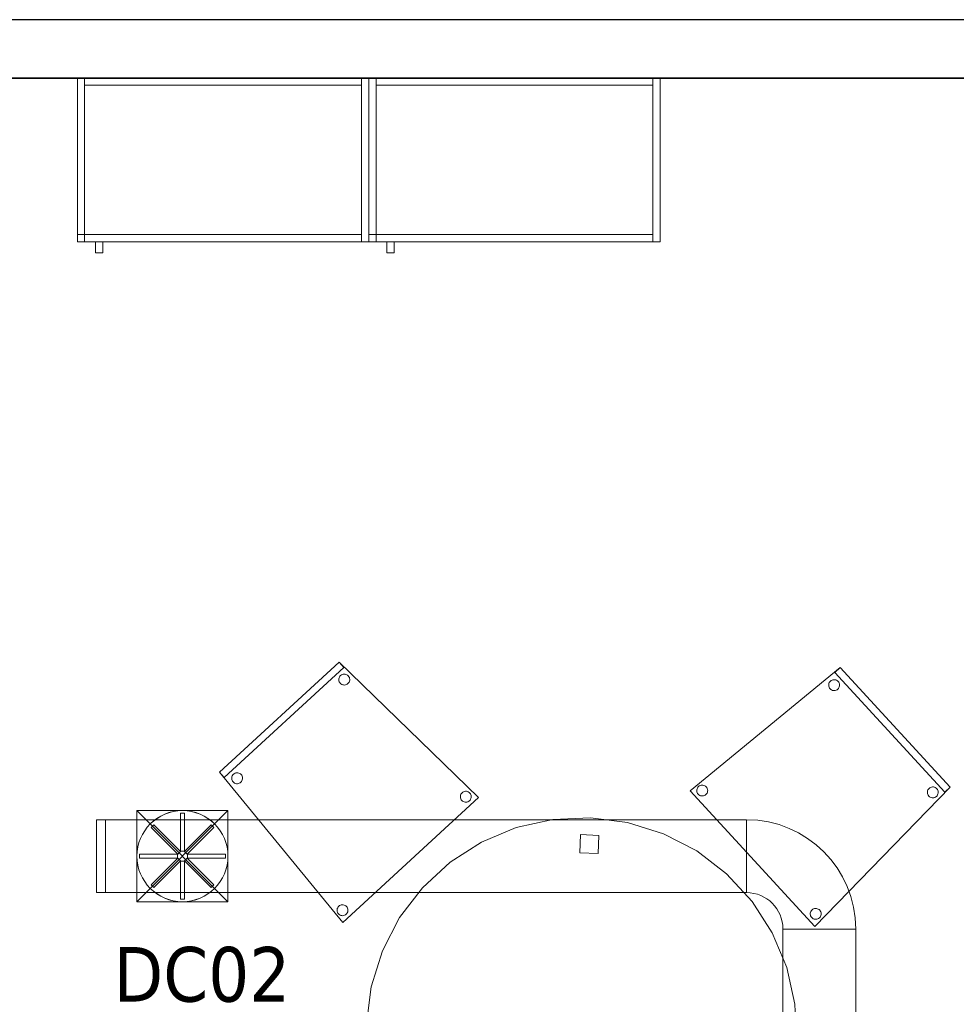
# Model space of a CAD drawing. Header units: metres. Extents: x 397.7 to 427.5, y 12.7 to 28.4.
# Tile 141 of 142: x 423.6 to 426.2, y 25.5 to 28.2. Entities that reach past the tile are written whole.
import ezdxf

# ---------------------------------------------------------------- set-up
doc = ezdxf.new("R2010")
doc.units = ezdxf.units.M
doc.layers.add('01_SUELOS', color=7, linetype='Continuous', lineweight=25, true_color=0x007f00)
for name, color, linetype, lineweight in [('02_MOBILIARIO', 7, 'Continuous', 18), ('A-DETL-____-MBND', 7, 'Continuous', 18), ('A-DETL-GENF-OTLN', 7, 'Continuous', 18), ('A-WALL-____-MCUT', 7, 'Continuous', 25), ('A-WALL-____-OTLN', 7, 'Continuous', 25), ('M-HVAC-CDFF-IDEN', 7, 'Continuous', 30), ('M-HVAC-DUCT-OTLN', 7, 'Continuous', 18), ('Mobiliario', 7, 'Continuous', 18)]:
    doc.layers.add(name, color=color, linetype=linetype, lineweight=lineweight)
doc.styles.add('Tahoma_2', font='tahoma.ttf', dxfattribs={"height": 0.15})

# ---------------------------------------------------------------- blocks, each defined once
blk = doc.blocks.new('Family - LONDR55-XX_ZZ-ARQ-CAA-M3D-Londres55-152793-05_CLI_AIRE_P2')
at = {"layer": '01_SUELOS', "color": 9, "true_color": 0xaad4aa}
for p, q in [((28.5137, 14.9476), (23.2098, 14.9476)), ((23.2098, 14.9476), (28.5137, 14.9476))]:
    blk.add_line(p, q, dxfattribs=at)
blk = doc.blocks.new('Family - Evans P2-153127-05_CLI_AIRE_P2')
at = {"layer": 'A-WALL-____-MCUT', "color": 253, "true_color": 0xaaaaaa}
for p, q in [((25.5877, 0.16), (0.0332, 0.16)), ((0, 0), (25.556, 0))]:
    blk.add_line(p, q, dxfattribs=at)
at = {"layer": 'A-WALL-____-OTLN', "color": 253, "true_color": 0xaaaaaa}
for p, q in [((25.5877, 0.16), (0.0332, 0.16)), ((0, 0), (25.556, 0))]:
    blk.add_line(p, q, dxfattribs=at)
at = {"layer": 'A-WALL-____-OTLN', "color": 253, "lineweight": 18, "true_color": 0xaaaaaa}
blk.add_line((0, 0), (25.556, 0), dxfattribs=at)
blk = doc.blocks.new('Family - Armai 80x45_P2-153218-05_CLI_AIRE_P2')
at = {"layer": '02_MOBILIARIO', "color": 253, "true_color": 0xaaaaaa}
for p, q in [((0, 0.48), (0.8, 0.48)), ((0.8, 0.48), (0, 0.48)), ((0, 0.03), (0, 0.48)), ((0, 0.48), (0, 0.03)), ((0, 0.03), (0, 0.48)), ((0, 0.48), (0.02, 0.48)), ((0.02, 0.48), (0.02, 0.03)), ((0.02, 0.48), (0.78, 0.48)), ((0.02, 0.46), (0.02, 0.48)), ((0.78, 0.46), (0.02, 0.46)), ((0.78, 0.03), (0.78, 0.48)), ((0.78, 0.48), (0.8, 0.48)), ((0.78, 0.46), (0.78, 0.48)), ((0.8, 0.48), (0.8, 0.03)), ((0.8, 0.48), (0.8, 0.03)), ((0.8, 0.03), (0.8, 0.48)), ((0, 0.05), (0, 0.03)), ((0, 0.05), (0.02, 0.05)), ((0, 0.05), (0.78, 0.05)), ((0, 0.03), (0, 0.05)), ((0.02, 0.03), (0, 0.03)), ((0.8, 0.03), (0, 0.03)), ((0, 0.03), (0.8, 0.03)), ((0, 0.03), (0.02, 0.03)), ((0.78, 0.03), (0, 0.03)), ((0.02, 0.05), (0.02, 0.03)), ((0.05, 0.03), (0.07, 0.03)), ((0.05, 0), (0.05, 0.03)), ((0.05, 0), (0.05, 0.03)), ((0.07, 0.03), (0.05, 0.03)), ((0.07, 0.03), (0.07, 0)), ((0.07, 0), (0.07, 0.03)), ((0.78, 0.03), (0.78, 0.05)), ((0.78, 0.03), (0.8, 0.03)), ((0.07, 0), (0.05, 0)), ((0.05, 0), (0.07, 0))]:
    blk.add_line(p, q, dxfattribs=at)
at = {"layer": 'Mobiliario', "color": 253, "true_color": 0xaaaaaa}
for p, q in [((0.02, 0.48), (0, 0.48)), ((0, 0.48), (0, 0.03)), ((0.02, 0.03), (0.02, 0.48)), ((0.78, 0.48), (0.02, 0.48)), ((0.02, 0.48), (0.02, 0.46)), ((0.02, 0.46), (0.78, 0.46)), ((0.8, 0.48), (0.78, 0.48)), ((0.78, 0.48), (0.78, 0.03)), ((0.78, 0.46), (0.78, 0.48)), ((0.8, 0.03), (0.8, 0.48)), ((0, 0.05), (0, 0.03)), ((0.02, 0.05), (0, 0.05)), ((0.78, 0.05), (0, 0.05)), ((0, 0.05), (0, 0.03)), ((0, 0.03), (0.02, 0.03)), ((0, 0.03), (0.02, 0.03)), ((0, 0.03), (0.78, 0.03)), ((0.02, 0.03), (0.02, 0.05)), ((0.78, 0.03), (0.78, 0.05)), ((0.78, 0.03), (0.8, 0.03))]:
    blk.add_line(p, q, dxfattribs=at)
blk = doc.blocks.new('Family - Armai 80x45_P2-153227-05_CLI_AIRE_P2')
at = {"layer": '02_MOBILIARIO', "color": 253, "true_color": 0xaaaaaa}
for p, q in [((0, 0.48), (0.8, 0.48)), ((0.8, 0.48), (0, 0.48)), ((0, 0.03), (0, 0.48)), ((0, 0.48), (0, 0.03)), ((0, 0.03), (0, 0.48)), ((0, 0.48), (0.02, 0.48)), ((0.02, 0.48), (0.78, 0.48)), ((0.02, 0.46), (0.02, 0.48)), ((0.02, 0.48), (0.02, 0.03)), ((0.78, 0.46), (0.02, 0.46)), ((0.78, 0.03), (0.78, 0.48)), ((0.78, 0.48), (0.8, 0.48)), ((0.78, 0.46), (0.78, 0.48)), ((0.8, 0.48), (0.8, 0.03)), ((0.8, 0.48), (0.8, 0.03)), ((0.8, 0.03), (0.8, 0.48)), ((0, 0.05), (0, 0.03)), ((0, 0.05), (0.02, 0.05)), ((0, 0.05), (0.78, 0.05)), ((0, 0.03), (0, 0.05)), ((0.02, 0.03), (0, 0.03)), ((0.78, 0.03), (0, 0.03)), ((0.8, 0.03), (0, 0.03)), ((0, 0.03), (0.8, 0.03)), ((0, 0.03), (0.02, 0.03)), ((0.02, 0.05), (0.02, 0.03)), ((0.05, 0.03), (0.07, 0.03)), ((0.05, 0), (0.05, 0.03)), ((0.05, 0), (0.05, 0.03)), ((0.07, 0.03), (0.05, 0.03)), ((0.07, 0.03), (0.07, 0)), ((0.07, 0), (0.07, 0.03)), ((0.78, 0.03), (0.78, 0.05)), ((0.78, 0.03), (0.8, 0.03)), ((0.07, 0), (0.05, 0)), ((0.05, 0), (0.07, 0))]:
    blk.add_line(p, q, dxfattribs=at)
at = {"layer": 'Mobiliario', "color": 253, "true_color": 0xaaaaaa}
for p, q in [((0.02, 0.48), (0, 0.48)), ((0, 0.48), (0, 0.03)), ((0.78, 0.48), (0.02, 0.48)), ((0.02, 0.48), (0.02, 0.46)), ((0.02, 0.03), (0.02, 0.48)), ((0.02, 0.46), (0.78, 0.46)), ((0.8, 0.48), (0.78, 0.48)), ((0.78, 0.48), (0.78, 0.03)), ((0.78, 0.46), (0.78, 0.48)), ((0.8, 0.03), (0.8, 0.48)), ((0, 0.05), (0, 0.03)), ((0.02, 0.05), (0, 0.05)), ((0.78, 0.05), (0, 0.05)), ((0, 0.05), (0, 0.03)), ((0, 0.03), (0.02, 0.03)), ((0, 0.03), (0.78, 0.03)), ((0, 0.03), (0.02, 0.03)), ((0.02, 0.03), (0.02, 0.05)), ((0.78, 0.03), (0.78, 0.05)), ((0.78, 0.03), (0.8, 0.03))]:
    blk.add_line(p, q, dxfattribs=at)
blk = doc.blocks.new('Family - Cadira confident_P2-153229-05_CLI_AIRE_P2')
at = {"layer": 'A-DETL-____-MBND', "color": 253, "true_color": 0xaaaaaa}
for p, q in [((0, 0.4122), (0.3285, 0.7146)), ((0.3285, 0.7146), (0, 0.4122)), ((0, 0.4122), (0.3285, 0.7146)), ((0.3285, 0.7146), (0, 0.4122)), ((0.3285, 0.7146), (0.3421, 0.6999)), ((0.3421, 0.6999), (0.3285, 0.7146)), ((0.3285, 0.7146), (0.7113, 0.343)), ((0.7113, 0.343), (0.3285, 0.7146)), ((0.3421, 0.6999), (0.0135, 0.3975)), ((0.0135, 0.3975), (0.3421, 0.6999)), ((0.3297, 0.6735), (0.3311, 0.6757)), ((0.3311, 0.6757), (0.3297, 0.6735)), ((0.3311, 0.6757), (0.3329, 0.6776)), ((0.3329, 0.6776), (0.3311, 0.6757)), ((0.3329, 0.6776), (0.3349, 0.6792)), ((0.3349, 0.6792), (0.3329, 0.6776)), ((0.3349, 0.6792), (0.3372, 0.6804)), ((0.3372, 0.6804), (0.3349, 0.6792)), ((0.3372, 0.6804), (0.3397, 0.6812)), ((0.3397, 0.6812), (0.3372, 0.6804)), ((0.3397, 0.6812), (0.3423, 0.6815)), ((0.3423, 0.6815), (0.3397, 0.6812)), ((0.3423, 0.6815), (0.3449, 0.6814)), ((0.3449, 0.6814), (0.3423, 0.6815)), ((0.3449, 0.6814), (0.3475, 0.6809)), ((0.3475, 0.6809), (0.3449, 0.6814)), ((0.3475, 0.6809), (0.3499, 0.6799)), ((0.3499, 0.6799), (0.3475, 0.6809)), ((0.3499, 0.6799), (0.3521, 0.6785)), ((0.3521, 0.6785), (0.3499, 0.6799)), ((0.3521, 0.6785), (0.354, 0.6767)), ((0.354, 0.6767), (0.3521, 0.6785)), ((0.354, 0.6767), (0.3556, 0.6746)), ((0.3556, 0.6746), (0.354, 0.6767)), ((0.3281, 0.6659), (0.3282, 0.6685)), ((0.3282, 0.6685), (0.3281, 0.6659)), ((0.3284, 0.6633), (0.3281, 0.6659)), ((0.3281, 0.6659), (0.3284, 0.6633)), ((0.3282, 0.6685), (0.3287, 0.6711)), ((0.3287, 0.6711), (0.3282, 0.6685)), ((0.3292, 0.6608), (0.3284, 0.6633)), ((0.3284, 0.6633), (0.3292, 0.6608)), ((0.3287, 0.6711), (0.3297, 0.6735)), ((0.3297, 0.6735), (0.3287, 0.6711)), ((0.3304, 0.6585), (0.3292, 0.6608)), ((0.3292, 0.6608), (0.3304, 0.6585)), ((0.332, 0.6565), (0.3304, 0.6585)), ((0.3304, 0.6585), (0.332, 0.6565)), ((0.3339, 0.6547), (0.332, 0.6565)), ((0.332, 0.6565), (0.3339, 0.6547)), ((0.3361, 0.6533), (0.3339, 0.6547)), ((0.3339, 0.6547), (0.3361, 0.6533)), ((0.3385, 0.6523), (0.3361, 0.6533)), ((0.3361, 0.6533), (0.3385, 0.6523)), ((0.3411, 0.6518), (0.3385, 0.6523)), ((0.3385, 0.6523), (0.3411, 0.6518)), ((0.3437, 0.6517), (0.3411, 0.6518)), ((0.3411, 0.6518), (0.3437, 0.6517)), ((0.3463, 0.652), (0.3437, 0.6517)), ((0.3437, 0.6517), (0.3463, 0.652)), ((0.3487, 0.6528), (0.3463, 0.652)), ((0.3463, 0.652), (0.3487, 0.6528)), ((0.351, 0.654), (0.3487, 0.6528)), ((0.3487, 0.6528), (0.351, 0.654)), ((0.3531, 0.6556), (0.351, 0.654)), ((0.351, 0.654), (0.3531, 0.6556)), ((0.3549, 0.6575), (0.3531, 0.6556)), ((0.3531, 0.6556), (0.3549, 0.6575)), ((0.3563, 0.6597), (0.3549, 0.6575)), ((0.3549, 0.6575), (0.3563, 0.6597)), ((0.3556, 0.6746), (0.3568, 0.6723)), ((0.3568, 0.6723), (0.3556, 0.6746)), ((0.3572, 0.6621), (0.3563, 0.6597)), ((0.3563, 0.6597), (0.3572, 0.6621)), ((0.3568, 0.6723), (0.3576, 0.6699)), ((0.3576, 0.6699), (0.3568, 0.6723)), ((0.3578, 0.6647), (0.3572, 0.6621)), ((0.3572, 0.6621), (0.3578, 0.6647)), ((0.3576, 0.6699), (0.3579, 0.6673)), ((0.3579, 0.6673), (0.3576, 0.6699)), ((0.3579, 0.6673), (0.3578, 0.6647)), ((0.3578, 0.6647), (0.3579, 0.6673)), ((0.0135, 0.3975), (0, 0.4122)), ((0, 0.4122), (0.0135, 0.3975)), ((0.3386, 0), (0, 0.4122)), ((0, 0.4122), (0.3386, 0)), ((0.0368, 0.4048), (0.0386, 0.4067)), ((0.0386, 0.4067), (0.0368, 0.4048)), ((0.0386, 0.4067), (0.0406, 0.4083)), ((0.0406, 0.4083), (0.0386, 0.4067)), ((0.0406, 0.4083), (0.0429, 0.4095)), ((0.0429, 0.4095), (0.0406, 0.4083)), ((0.0429, 0.4095), (0.0454, 0.4103)), ((0.0454, 0.4103), (0.0429, 0.4095)), ((0.0454, 0.4103), (0.048, 0.4106)), ((0.048, 0.4106), (0.0454, 0.4103)), ((0.048, 0.4106), (0.0506, 0.4105)), ((0.0506, 0.4105), (0.048, 0.4106)), ((0.0506, 0.4105), (0.0531, 0.41)), ((0.0531, 0.41), (0.0506, 0.4105)), ((0.0531, 0.41), (0.0556, 0.409)), ((0.0556, 0.409), (0.0531, 0.41)), ((0.0556, 0.409), (0.0578, 0.4076)), ((0.0578, 0.4076), (0.0556, 0.409)), ((0.0578, 0.4076), (0.0597, 0.4058)), ((0.0597, 0.4058), (0.0578, 0.4076)), ((0.0597, 0.4058), (0.0613, 0.4038)), ((0.0613, 0.4038), (0.0597, 0.4058)), ((0.0338, 0.395), (0.0339, 0.3976)), ((0.0339, 0.3976), (0.0338, 0.395)), ((0.0341, 0.3924), (0.0338, 0.395)), ((0.0338, 0.395), (0.0341, 0.3924)), ((0.0339, 0.3976), (0.0344, 0.4002)), ((0.0344, 0.4002), (0.0339, 0.3976)), ((0.0349, 0.39), (0.0341, 0.3924)), ((0.0341, 0.3924), (0.0349, 0.39)), ((0.0344, 0.4002), (0.0354, 0.4026)), ((0.0354, 0.4026), (0.0344, 0.4002)), ((0.0361, 0.3876), (0.0349, 0.39)), ((0.0349, 0.39), (0.0361, 0.3876)), ((0.0354, 0.4026), (0.0368, 0.4048)), ((0.0368, 0.4048), (0.0354, 0.4026)), ((0.0377, 0.3856), (0.0361, 0.3876)), ((0.0361, 0.3876), (0.0377, 0.3856)), ((0.0396, 0.3838), (0.0377, 0.3856)), ((0.0377, 0.3856), (0.0396, 0.3838)), ((0.0418, 0.3824), (0.0396, 0.3838)), ((0.0396, 0.3838), (0.0418, 0.3824)), ((0.0442, 0.3814), (0.0418, 0.3824)), ((0.0418, 0.3824), (0.0442, 0.3814)), ((0.0468, 0.3809), (0.0442, 0.3814)), ((0.0442, 0.3814), (0.0468, 0.3809)), ((0.0494, 0.3808), (0.0468, 0.3809)), ((0.0468, 0.3809), (0.0494, 0.3808)), ((0.0519, 0.3811), (0.0494, 0.3808)), ((0.0494, 0.3808), (0.0519, 0.3811)), ((0.0544, 0.3819), (0.0519, 0.3811)), ((0.0519, 0.3811), (0.0544, 0.3819)), ((0.0567, 0.3831), (0.0544, 0.3819)), ((0.0544, 0.3819), (0.0567, 0.3831)), ((0.0588, 0.3847), (0.0567, 0.3831)), ((0.0567, 0.3831), (0.0588, 0.3847)), ((0.0606, 0.3866), (0.0588, 0.3847)), ((0.0588, 0.3847), (0.0606, 0.3866)), ((0.0619, 0.3888), (0.0606, 0.3866)), ((0.0606, 0.3866), (0.0619, 0.3888)), ((0.0613, 0.4038), (0.0625, 0.4014)), ((0.0625, 0.4014), (0.0613, 0.4038)), ((0.0629, 0.3912), (0.0619, 0.3888)), ((0.0619, 0.3888), (0.0629, 0.3912)), ((0.0625, 0.4014), (0.0633, 0.399)), ((0.0633, 0.399), (0.0625, 0.4014)), ((0.0635, 0.3938), (0.0629, 0.3912)), ((0.0629, 0.3912), (0.0635, 0.3938)), ((0.0633, 0.399), (0.0636, 0.3964)), ((0.0636, 0.3964), (0.0633, 0.399)), ((0.0636, 0.3964), (0.0635, 0.3938)), ((0.0635, 0.3938), (0.0636, 0.3964)), ((0.6622, 0.3495), (0.6632, 0.352)), ((0.6632, 0.352), (0.6622, 0.3495)), ((0.6632, 0.352), (0.6646, 0.3542)), ((0.6646, 0.3542), (0.6632, 0.352)), ((0.6646, 0.3542), (0.6664, 0.3561)), ((0.6664, 0.3561), (0.6646, 0.3542)), ((0.6664, 0.3561), (0.6684, 0.3577)), ((0.6684, 0.3577), (0.6664, 0.3561)), ((0.6684, 0.3577), (0.6707, 0.3589)), ((0.6707, 0.3589), (0.6684, 0.3577)), ((0.6707, 0.3589), (0.6732, 0.3597)), ((0.6732, 0.3597), (0.6707, 0.3589)), ((0.6732, 0.3597), (0.6758, 0.36)), ((0.6758, 0.36), (0.6732, 0.3597)), ((0.6758, 0.36), (0.6784, 0.3599)), ((0.6784, 0.3599), (0.6758, 0.36)), ((0.6784, 0.3599), (0.6809, 0.3593)), ((0.6809, 0.3593), (0.6784, 0.3599)), ((0.6809, 0.3593), (0.6834, 0.3584)), ((0.6834, 0.3584), (0.6809, 0.3593)), ((0.6834, 0.3584), (0.6856, 0.357)), ((0.6856, 0.357), (0.6834, 0.3584)), ((0.6856, 0.357), (0.6875, 0.3552)), ((0.6875, 0.3552), (0.6856, 0.357)), ((0.6875, 0.3552), (0.6891, 0.3531)), ((0.6891, 0.3531), (0.6875, 0.3552)), ((0.6891, 0.3531), (0.6903, 0.3508)), ((0.6903, 0.3508), (0.6891, 0.3531)), ((0.7113, 0.343), (0.3386, 0)), ((0.3386, 0), (0.7113, 0.343)), ((0.6616, 0.3444), (0.6617, 0.347)), ((0.6617, 0.347), (0.6616, 0.3444)), ((0.6619, 0.3418), (0.6616, 0.3444)), ((0.6616, 0.3444), (0.6619, 0.3418)), ((0.6617, 0.347), (0.6622, 0.3495)), ((0.6622, 0.3495), (0.6617, 0.347)), ((0.6627, 0.3393), (0.6619, 0.3418)), ((0.6619, 0.3418), (0.6627, 0.3393)), ((0.6639, 0.337), (0.6627, 0.3393)), ((0.6627, 0.3393), (0.6639, 0.337)), ((0.6655, 0.335), (0.6639, 0.337)), ((0.6639, 0.337), (0.6655, 0.335)), ((0.6674, 0.3332), (0.6655, 0.335)), ((0.6655, 0.335), (0.6674, 0.3332)), ((0.6696, 0.3318), (0.6674, 0.3332)), ((0.6674, 0.3332), (0.6696, 0.3318)), ((0.672, 0.3308), (0.6696, 0.3318)), ((0.6696, 0.3318), (0.672, 0.3308)), ((0.6746, 0.3303), (0.672, 0.3308)), ((0.672, 0.3308), (0.6746, 0.3303)), ((0.6772, 0.3302), (0.6746, 0.3303)), ((0.6746, 0.3303), (0.6772, 0.3302)), ((0.6797, 0.3305), (0.6772, 0.3302)), ((0.6772, 0.3302), (0.6797, 0.3305)), ((0.6822, 0.3313), (0.6797, 0.3305)), ((0.6797, 0.3305), (0.6822, 0.3313)), ((0.6845, 0.3325), (0.6822, 0.3313)), ((0.6822, 0.3313), (0.6845, 0.3325)), ((0.6866, 0.3341), (0.6845, 0.3325)), ((0.6845, 0.3325), (0.6866, 0.3341)), ((0.6884, 0.336), (0.6866, 0.3341)), ((0.6866, 0.3341), (0.6884, 0.336)), ((0.6897, 0.3382), (0.6884, 0.336)), ((0.6884, 0.336), (0.6897, 0.3382)), ((0.6907, 0.3406), (0.6897, 0.3382)), ((0.6897, 0.3382), (0.6907, 0.3406)), ((0.6903, 0.3508), (0.6911, 0.3484)), ((0.6911, 0.3484), (0.6903, 0.3508)), ((0.6913, 0.3432), (0.6907, 0.3406)), ((0.6907, 0.3406), (0.6913, 0.3432)), ((0.6911, 0.3484), (0.6914, 0.3458)), ((0.6914, 0.3458), (0.6911, 0.3484)), ((0.6914, 0.3458), (0.6913, 0.3432)), ((0.6913, 0.3432), (0.6914, 0.3458)), ((0.3231, 0.0329), (0.3232, 0.0355)), ((0.3232, 0.0355), (0.3231, 0.0329)), ((0.3235, 0.0303), (0.3231, 0.0329)), ((0.3231, 0.0329), (0.3235, 0.0303)), ((0.3232, 0.0355), (0.3238, 0.038)), ((0.3238, 0.038), (0.3232, 0.0355)), ((0.3242, 0.0278), (0.3235, 0.0303)), ((0.3235, 0.0303), (0.3242, 0.0278)), ((0.3238, 0.038), (0.3248, 0.0404)), ((0.3248, 0.0404), (0.3238, 0.038)), ((0.3254, 0.0255), (0.3242, 0.0278)), ((0.3242, 0.0278), (0.3254, 0.0255)), ((0.3248, 0.0404), (0.3262, 0.0426)), ((0.3262, 0.0426), (0.3248, 0.0404)), ((0.3262, 0.0426), (0.3279, 0.0446)), ((0.3279, 0.0446), (0.3262, 0.0426)), ((0.3279, 0.0446), (0.33, 0.0461)), ((0.33, 0.0461), (0.3279, 0.0446)), ((0.33, 0.0461), (0.3323, 0.0473)), ((0.3323, 0.0473), (0.33, 0.0461)), ((0.3323, 0.0473), (0.3348, 0.0481)), ((0.3348, 0.0481), (0.3323, 0.0473)), ((0.3348, 0.0481), (0.3373, 0.0485)), ((0.3373, 0.0485), (0.3348, 0.0481)), ((0.3373, 0.0485), (0.3399, 0.0484)), ((0.3399, 0.0484), (0.3373, 0.0485)), ((0.3399, 0.0484), (0.3425, 0.0478)), ((0.3425, 0.0478), (0.3399, 0.0484)), ((0.3425, 0.0478), (0.3449, 0.0468)), ((0.3449, 0.0468), (0.3425, 0.0478)), ((0.3449, 0.0468), (0.3471, 0.0454)), ((0.3471, 0.0454), (0.3449, 0.0468)), ((0.3471, 0.0454), (0.349, 0.0437)), ((0.349, 0.0437), (0.3471, 0.0454)), ((0.349, 0.0437), (0.3506, 0.0416)), ((0.3506, 0.0416), (0.349, 0.0437)), ((0.3506, 0.0416), (0.3518, 0.0393)), ((0.3518, 0.0393), (0.3506, 0.0416)), ((0.3523, 0.0291), (0.3513, 0.0267)), ((0.3513, 0.0267), (0.3523, 0.0291)), ((0.3518, 0.0393), (0.3526, 0.0368)), ((0.3526, 0.0368), (0.3518, 0.0393)), ((0.3528, 0.0316), (0.3523, 0.0291)), ((0.3523, 0.0291), (0.3528, 0.0316)), ((0.3526, 0.0368), (0.353, 0.0342)), ((0.353, 0.0342), (0.3526, 0.0368)), ((0.353, 0.0342), (0.3528, 0.0316)), ((0.3528, 0.0316), (0.353, 0.0342)), ((0.327, 0.0234), (0.3254, 0.0255)), ((0.3254, 0.0255), (0.327, 0.0234)), ((0.329, 0.0217), (0.327, 0.0234)), ((0.327, 0.0234), (0.329, 0.0217)), ((0.3312, 0.0203), (0.329, 0.0217)), ((0.329, 0.0217), (0.3312, 0.0203)), ((0.3336, 0.0193), (0.3312, 0.0203)), ((0.3312, 0.0203), (0.3336, 0.0193)), ((0.3361, 0.0187), (0.3336, 0.0193)), ((0.3336, 0.0193), (0.3361, 0.0187)), ((0.3387, 0.0186), (0.3361, 0.0187)), ((0.3361, 0.0187), (0.3387, 0.0186)), ((0.3413, 0.019), (0.3387, 0.0186)), ((0.3387, 0.0186), (0.3413, 0.019)), ((0.3438, 0.0198), (0.3413, 0.019)), ((0.3413, 0.019), (0.3438, 0.0198)), ((0.3461, 0.021), (0.3438, 0.0198)), ((0.3438, 0.0198), (0.3461, 0.021)), ((0.3481, 0.0226), (0.3461, 0.021)), ((0.3461, 0.021), (0.3481, 0.0226)), ((0.3499, 0.0245), (0.3481, 0.0226)), ((0.3481, 0.0226), (0.3499, 0.0245)), ((0.3513, 0.0267), (0.3499, 0.0245)), ((0.3499, 0.0245), (0.3513, 0.0267))]:
    blk.add_line(p, q, dxfattribs=at)
blk = doc.blocks.new('Family - Cadira confident_P2-153250-05_CLI_AIRE_P2')
at = {"layer": 'A-DETL-____-MBND', "color": 253, "true_color": 0xaaaaaa}
for p, q in [((0, 0.3727), (0.4122, 0.7113)), ((0.4122, 0.7113), (0, 0.3727)), ((0.3975, 0.6978), (0.4122, 0.7113)), ((0.4122, 0.7113), (0.3975, 0.6978)), ((0.4122, 0.7113), (0.7146, 0.3828)), ((0.7146, 0.3828), (0.4122, 0.7113)), ((0.4122, 0.7113), (0.7146, 0.3828)), ((0.7146, 0.3828), (0.4122, 0.7113)), ((0.3876, 0.6752), (0.39, 0.6764)), ((0.39, 0.6764), (0.3876, 0.6752)), ((0.39, 0.6764), (0.3924, 0.6772)), ((0.3924, 0.6772), (0.39, 0.6764)), ((0.3924, 0.6772), (0.395, 0.6775)), ((0.395, 0.6775), (0.3924, 0.6772)), ((0.395, 0.6775), (0.3976, 0.6774)), ((0.3976, 0.6774), (0.395, 0.6775)), ((0.6999, 0.3692), (0.3975, 0.6978)), ((0.3975, 0.6978), (0.6999, 0.3692)), ((0.3976, 0.6774), (0.4002, 0.6769)), ((0.4002, 0.6769), (0.3976, 0.6774)), ((0.4002, 0.6769), (0.4026, 0.6759)), ((0.4026, 0.6759), (0.4002, 0.6769)), ((0.4026, 0.6759), (0.4048, 0.6745)), ((0.4048, 0.6745), (0.4026, 0.6759)), ((0.3808, 0.6619), (0.3809, 0.6645)), ((0.3809, 0.6645), (0.3808, 0.6619)), ((0.3811, 0.6594), (0.3808, 0.6619)), ((0.3808, 0.6619), (0.3811, 0.6594)), ((0.3809, 0.6645), (0.3814, 0.6671)), ((0.3814, 0.6671), (0.3809, 0.6645)), ((0.3819, 0.6569), (0.3811, 0.6594)), ((0.3811, 0.6594), (0.3819, 0.6569)), ((0.3814, 0.6671), (0.3824, 0.6695)), ((0.3824, 0.6695), (0.3814, 0.6671)), ((0.3831, 0.6546), (0.3819, 0.6569)), ((0.3819, 0.6569), (0.3831, 0.6546)), ((0.3824, 0.6695), (0.3838, 0.6717)), ((0.3838, 0.6717), (0.3824, 0.6695)), ((0.3847, 0.6525), (0.3831, 0.6546)), ((0.3831, 0.6546), (0.3847, 0.6525)), ((0.3838, 0.6717), (0.3856, 0.6736)), ((0.3856, 0.6736), (0.3838, 0.6717)), ((0.3866, 0.6507), (0.3847, 0.6525)), ((0.3847, 0.6525), (0.3866, 0.6507)), ((0.3856, 0.6736), (0.3876, 0.6752)), ((0.3876, 0.6752), (0.3856, 0.6736)), ((0.3888, 0.6494), (0.3866, 0.6507)), ((0.3866, 0.6507), (0.3888, 0.6494)), ((0.3912, 0.6484), (0.3888, 0.6494)), ((0.3888, 0.6494), (0.3912, 0.6484)), ((0.4014, 0.6488), (0.399, 0.648)), ((0.399, 0.648), (0.4014, 0.6488)), ((0.4038, 0.65), (0.4014, 0.6488)), ((0.4014, 0.6488), (0.4038, 0.65)), ((0.4058, 0.6516), (0.4038, 0.65)), ((0.4038, 0.65), (0.4058, 0.6516)), ((0.4048, 0.6745), (0.4067, 0.6727)), ((0.4067, 0.6727), (0.4048, 0.6745)), ((0.4076, 0.6536), (0.4058, 0.6516)), ((0.4058, 0.6516), (0.4076, 0.6536)), ((0.4067, 0.6727), (0.4083, 0.6707)), ((0.4083, 0.6707), (0.4067, 0.6727)), ((0.409, 0.6558), (0.4076, 0.6536)), ((0.4076, 0.6536), (0.409, 0.6558)), ((0.4083, 0.6707), (0.4095, 0.6684)), ((0.4095, 0.6684), (0.4083, 0.6707)), ((0.41, 0.6582), (0.409, 0.6558)), ((0.409, 0.6558), (0.41, 0.6582)), ((0.4095, 0.6684), (0.4103, 0.6659)), ((0.4103, 0.6659), (0.4095, 0.6684)), ((0.4105, 0.6607), (0.41, 0.6582)), ((0.41, 0.6582), (0.4105, 0.6607)), ((0.4103, 0.6659), (0.4106, 0.6633)), ((0.4106, 0.6633), (0.4103, 0.6659)), ((0.4106, 0.6633), (0.4105, 0.6607)), ((0.4105, 0.6607), (0.4106, 0.6633)), ((0.3938, 0.6478), (0.3912, 0.6484)), ((0.3912, 0.6484), (0.3938, 0.6478)), ((0.3964, 0.6477), (0.3938, 0.6478)), ((0.3938, 0.6478), (0.3964, 0.6477)), ((0.399, 0.648), (0.3964, 0.6477)), ((0.3964, 0.6477), (0.399, 0.648)), ((0.0193, 0.3777), (0.0203, 0.3801)), ((0.0203, 0.3801), (0.0193, 0.3777)), ((0.0203, 0.3801), (0.0217, 0.3823)), ((0.0217, 0.3823), (0.0203, 0.3801)), ((0.0217, 0.3823), (0.0234, 0.3843)), ((0.0234, 0.3843), (0.0217, 0.3823)), ((0.0234, 0.3843), (0.0255, 0.3859)), ((0.0255, 0.3859), (0.0234, 0.3843)), ((0.0255, 0.3859), (0.0278, 0.3871)), ((0.0278, 0.3871), (0.0255, 0.3859)), ((0.0278, 0.3871), (0.0303, 0.3879)), ((0.0303, 0.3879), (0.0278, 0.3871)), ((0.0303, 0.3879), (0.0329, 0.3882)), ((0.0329, 0.3882), (0.0303, 0.3879)), ((0.0329, 0.3882), (0.0355, 0.3881)), ((0.0355, 0.3881), (0.0329, 0.3882)), ((0.0355, 0.3881), (0.038, 0.3875)), ((0.038, 0.3875), (0.0355, 0.3881)), ((0.038, 0.3875), (0.0404, 0.3865)), ((0.0404, 0.3865), (0.038, 0.3875)), ((0.0404, 0.3865), (0.0426, 0.3851)), ((0.0426, 0.3851), (0.0404, 0.3865)), ((0.0426, 0.3851), (0.0446, 0.3834)), ((0.0446, 0.3834), (0.0426, 0.3851)), ((0.0446, 0.3834), (0.0461, 0.3813)), ((0.0461, 0.3813), (0.0446, 0.3834)), ((0.0461, 0.3813), (0.0473, 0.379)), ((0.0473, 0.379), (0.0461, 0.3813)), ((0.0473, 0.379), (0.0481, 0.3765)), ((0.0481, 0.3765), (0.0473, 0.379)), ((0.7146, 0.3828), (0.343, 0)), ((0.343, 0), (0.7146, 0.3828)), ((0.6547, 0.3774), (0.6565, 0.3793)), ((0.6565, 0.3793), (0.6547, 0.3774)), ((0.6565, 0.3793), (0.6585, 0.3809)), ((0.6585, 0.3809), (0.6565, 0.3793)), ((0.6585, 0.3809), (0.6608, 0.3821)), ((0.6608, 0.3821), (0.6585, 0.3809)), ((0.6608, 0.3821), (0.6633, 0.3829)), ((0.6633, 0.3829), (0.6608, 0.3821)), ((0.6633, 0.3829), (0.6659, 0.3832)), ((0.6659, 0.3832), (0.6633, 0.3829)), ((0.6659, 0.3832), (0.6685, 0.3831)), ((0.6685, 0.3831), (0.6659, 0.3832)), ((0.6685, 0.3831), (0.6711, 0.3826)), ((0.6711, 0.3826), (0.6685, 0.3831)), ((0.6711, 0.3826), (0.6735, 0.3816)), ((0.6735, 0.3816), (0.6711, 0.3826)), ((0.6735, 0.3816), (0.6757, 0.3802)), ((0.6757, 0.3802), (0.6735, 0.3816)), ((0.6757, 0.3802), (0.6776, 0.3784)), ((0.6776, 0.3784), (0.6757, 0.3802)), ((0.6776, 0.3784), (0.6792, 0.3764)), ((0.6792, 0.3764), (0.6776, 0.3784)), ((0.7146, 0.3828), (0.6999, 0.3692)), ((0.6999, 0.3692), (0.7146, 0.3828)), ((0.343, 0), (0, 0.3727)), ((0, 0.3727), (0.343, 0)), ((0.0186, 0.3726), (0.0187, 0.3752)), ((0.0187, 0.3752), (0.0186, 0.3726)), ((0.019, 0.37), (0.0186, 0.3726)), ((0.0186, 0.3726), (0.019, 0.37)), ((0.0187, 0.3752), (0.0193, 0.3777)), ((0.0193, 0.3777), (0.0187, 0.3752)), ((0.0198, 0.3675), (0.019, 0.37)), ((0.019, 0.37), (0.0198, 0.3675)), ((0.021, 0.3652), (0.0198, 0.3675)), ((0.0198, 0.3675), (0.021, 0.3652)), ((0.0226, 0.3632), (0.021, 0.3652)), ((0.021, 0.3652), (0.0226, 0.3632)), ((0.0245, 0.3614), (0.0226, 0.3632)), ((0.0226, 0.3632), (0.0245, 0.3614)), ((0.0267, 0.36), (0.0245, 0.3614)), ((0.0245, 0.3614), (0.0267, 0.36)), ((0.0291, 0.359), (0.0267, 0.36)), ((0.0267, 0.36), (0.0291, 0.359)), ((0.0316, 0.3585), (0.0291, 0.359)), ((0.0291, 0.359), (0.0316, 0.3585)), ((0.0342, 0.3584), (0.0316, 0.3585)), ((0.0316, 0.3585), (0.0342, 0.3584)), ((0.0368, 0.3587), (0.0342, 0.3584)), ((0.0342, 0.3584), (0.0368, 0.3587)), ((0.0393, 0.3595), (0.0368, 0.3587)), ((0.0368, 0.3587), (0.0393, 0.3595)), ((0.0416, 0.3607), (0.0393, 0.3595)), ((0.0393, 0.3595), (0.0416, 0.3607)), ((0.0437, 0.3623), (0.0416, 0.3607)), ((0.0416, 0.3607), (0.0437, 0.3623)), ((0.0454, 0.3642), (0.0437, 0.3623)), ((0.0437, 0.3623), (0.0454, 0.3642)), ((0.0468, 0.3664), (0.0454, 0.3642)), ((0.0454, 0.3642), (0.0468, 0.3664)), ((0.0478, 0.3688), (0.0468, 0.3664)), ((0.0468, 0.3664), (0.0478, 0.3688)), ((0.0484, 0.3714), (0.0478, 0.3688)), ((0.0478, 0.3688), (0.0484, 0.3714)), ((0.0481, 0.3765), (0.0485, 0.374)), ((0.0485, 0.374), (0.0481, 0.3765)), ((0.0485, 0.374), (0.0484, 0.3714)), ((0.0484, 0.3714), (0.0485, 0.374)), ((0.6517, 0.3676), (0.6518, 0.3702)), ((0.6518, 0.3702), (0.6517, 0.3676)), ((0.652, 0.365), (0.6517, 0.3676)), ((0.6517, 0.3676), (0.652, 0.365)), ((0.6518, 0.3702), (0.6523, 0.3728)), ((0.6523, 0.3728), (0.6518, 0.3702)), ((0.6528, 0.3626), (0.652, 0.365)), ((0.652, 0.365), (0.6528, 0.3626)), ((0.6523, 0.3728), (0.6533, 0.3752)), ((0.6533, 0.3752), (0.6523, 0.3728)), ((0.654, 0.3603), (0.6528, 0.3626)), ((0.6528, 0.3626), (0.654, 0.3603)), ((0.6533, 0.3752), (0.6547, 0.3774)), ((0.6547, 0.3774), (0.6533, 0.3752)), ((0.6556, 0.3582), (0.654, 0.3603)), ((0.654, 0.3603), (0.6556, 0.3582)), ((0.6575, 0.3564), (0.6556, 0.3582)), ((0.6556, 0.3582), (0.6575, 0.3564)), ((0.6597, 0.355), (0.6575, 0.3564)), ((0.6575, 0.3564), (0.6597, 0.355)), ((0.6621, 0.3541), (0.6597, 0.355)), ((0.6597, 0.355), (0.6621, 0.3541)), ((0.6647, 0.3535), (0.6621, 0.3541)), ((0.6621, 0.3541), (0.6647, 0.3535)), ((0.6673, 0.3534), (0.6647, 0.3535)), ((0.6647, 0.3535), (0.6673, 0.3534)), ((0.6699, 0.3537), (0.6673, 0.3534)), ((0.6673, 0.3534), (0.6699, 0.3537)), ((0.6723, 0.3545), (0.6699, 0.3537)), ((0.6699, 0.3537), (0.6723, 0.3545)), ((0.6746, 0.3557), (0.6723, 0.3545)), ((0.6723, 0.3545), (0.6746, 0.3557)), ((0.6767, 0.3573), (0.6746, 0.3557)), ((0.6746, 0.3557), (0.6767, 0.3573)), ((0.6785, 0.3592), (0.6767, 0.3573)), ((0.6767, 0.3573), (0.6785, 0.3592)), ((0.6799, 0.3614), (0.6785, 0.3592)), ((0.6785, 0.3592), (0.6799, 0.3614)), ((0.6792, 0.3764), (0.6804, 0.3741)), ((0.6804, 0.3741), (0.6792, 0.3764)), ((0.6809, 0.3639), (0.6799, 0.3614)), ((0.6799, 0.3614), (0.6809, 0.3639)), ((0.6804, 0.3741), (0.6812, 0.3716)), ((0.6812, 0.3716), (0.6804, 0.3741)), ((0.6814, 0.3664), (0.6809, 0.3639)), ((0.6809, 0.3639), (0.6814, 0.3664)), ((0.6812, 0.3716), (0.6815, 0.369)), ((0.6815, 0.369), (0.6812, 0.3716)), ((0.6815, 0.369), (0.6814, 0.3664)), ((0.6814, 0.3664), (0.6815, 0.369)), ((0.3302, 0.0341), (0.3303, 0.0367)), ((0.3303, 0.0367), (0.3302, 0.0341)), ((0.3305, 0.0316), (0.3302, 0.0341)), ((0.3302, 0.0341), (0.3305, 0.0316)), ((0.3303, 0.0367), (0.3308, 0.0393)), ((0.3308, 0.0393), (0.3303, 0.0367)), ((0.3313, 0.0291), (0.3305, 0.0316)), ((0.3305, 0.0316), (0.3313, 0.0291)), ((0.3308, 0.0393), (0.3318, 0.0417)), ((0.3318, 0.0417), (0.3308, 0.0393)), ((0.3325, 0.0268), (0.3313, 0.0291)), ((0.3313, 0.0291), (0.3325, 0.0268)), ((0.3318, 0.0417), (0.3332, 0.0439)), ((0.3332, 0.0439), (0.3318, 0.0417)), ((0.3332, 0.0439), (0.335, 0.0458)), ((0.335, 0.0458), (0.3332, 0.0439)), ((0.335, 0.0458), (0.337, 0.0474)), ((0.337, 0.0474), (0.335, 0.0458)), ((0.337, 0.0474), (0.3393, 0.0486)), ((0.3393, 0.0486), (0.337, 0.0474)), ((0.3393, 0.0486), (0.3418, 0.0494)), ((0.3418, 0.0494), (0.3393, 0.0486)), ((0.3418, 0.0494), (0.3444, 0.0497)), ((0.3444, 0.0497), (0.3418, 0.0494)), ((0.3444, 0.0497), (0.347, 0.0496)), ((0.347, 0.0496), (0.3444, 0.0497)), ((0.347, 0.0496), (0.3495, 0.0491)), ((0.3495, 0.0491), (0.347, 0.0496)), ((0.3495, 0.0491), (0.352, 0.0481)), ((0.352, 0.0481), (0.3495, 0.0491)), ((0.352, 0.0481), (0.3542, 0.0467)), ((0.3542, 0.0467), (0.352, 0.0481)), ((0.3542, 0.0467), (0.3561, 0.0449)), ((0.3561, 0.0449), (0.3542, 0.0467)), ((0.3561, 0.0449), (0.3577, 0.0429)), ((0.3577, 0.0429), (0.3561, 0.0449)), ((0.3584, 0.028), (0.357, 0.0258)), ((0.357, 0.0258), (0.3584, 0.028)), ((0.3577, 0.0429), (0.3589, 0.0406)), ((0.3589, 0.0406), (0.3577, 0.0429)), ((0.3593, 0.0304), (0.3584, 0.028)), ((0.3584, 0.028), (0.3593, 0.0304)), ((0.3589, 0.0406), (0.3597, 0.0381)), ((0.3597, 0.0381), (0.3589, 0.0406)), ((0.3599, 0.0329), (0.3593, 0.0304)), ((0.3593, 0.0304), (0.3599, 0.0329)), ((0.3597, 0.0381), (0.36, 0.0355)), ((0.36, 0.0355), (0.3597, 0.0381)), ((0.36, 0.0355), (0.3599, 0.0329)), ((0.3599, 0.0329), (0.36, 0.0355)), ((0.3341, 0.0247), (0.3325, 0.0268)), ((0.3325, 0.0268), (0.3341, 0.0247)), ((0.336, 0.0229), (0.3341, 0.0247)), ((0.3341, 0.0247), (0.336, 0.0229)), ((0.3382, 0.0216), (0.336, 0.0229)), ((0.336, 0.0229), (0.3382, 0.0216)), ((0.3406, 0.0206), (0.3382, 0.0216)), ((0.3382, 0.0216), (0.3406, 0.0206)), ((0.3432, 0.02), (0.3406, 0.0206)), ((0.3406, 0.0206), (0.3432, 0.02)), ((0.3458, 0.0199), (0.3432, 0.02)), ((0.3432, 0.02), (0.3458, 0.0199)), ((0.3484, 0.0202), (0.3458, 0.0199)), ((0.3458, 0.0199), (0.3484, 0.0202)), ((0.3508, 0.021), (0.3484, 0.0202)), ((0.3484, 0.0202), (0.3508, 0.021)), ((0.3531, 0.0222), (0.3508, 0.021)), ((0.3508, 0.021), (0.3531, 0.0222)), ((0.3552, 0.0238), (0.3531, 0.0222)), ((0.3531, 0.0222), (0.3552, 0.0238)), ((0.357, 0.0258), (0.3552, 0.0238)), ((0.3552, 0.0238), (0.357, 0.0258))]:
    blk.add_line(p, q, dxfattribs=at)
blk = doc.blocks.new('Family - Taula D120_P2-153339-05_CLI_AIRE_P2')
at = {"layer": 'A-DETL-____-MBND', "color": 253, "true_color": 0xaaaaaa}
for p, q in [((0.4117, 1.1542), (0.5122, 1.1767)), ((0.5122, 1.1767), (0.4117, 1.1542)), ((0.5122, 1.1767), (0.6152, 1.1814)), ((0.6152, 1.1814), (0.5122, 1.1767)), ((0.6152, 1.1814), (0.7174, 1.1682)), ((0.7174, 1.1682), (0.6152, 1.1814)), ((0.7174, 1.1682), (0.8157, 1.1374)), ((0.8157, 1.1374), (0.7174, 1.1682)), ((0.3165, 1.1145), (0.4117, 1.1542)), ((0.4117, 1.1542), (0.3165, 1.1145)), ((0.8157, 1.1374), (0.9072, 1.09)), ((0.9072, 1.09), (0.8157, 1.1374)), ((0.2298, 1.0589), (0.3165, 1.1145)), ((0.3165, 1.1145), (0.2298, 1.0589)), ((0.5862, 1.085), (0.5882, 1.1349)), ((0.5882, 1.1349), (0.5862, 1.085)), ((0.5882, 1.1349), (0.6382, 1.1329)), ((0.6382, 1.1329), (0.5882, 1.1349)), ((0.6382, 1.1329), (0.6361, 1.0829)), ((0.6361, 1.0829), (0.6382, 1.1329)), ((0.6361, 1.0829), (0.5862, 1.085)), ((0.5862, 1.085), (0.6361, 1.0829)), ((0.9072, 1.09), (0.9891, 1.0275)), ((0.9891, 1.0275), (0.9072, 1.09)), ((0.1539, 0.9891), (0.2298, 1.0589)), ((0.2298, 1.0589), (0.1539, 0.9891)), ((0.9891, 1.0275), (1.0589, 0.9517)), ((1.0589, 0.9517), (0.9891, 1.0275)), ((0.0914, 0.9072), (0.1539, 0.9891)), ((0.1539, 0.9891), (0.0914, 0.9072)), ((1.0589, 0.9517), (1.1145, 0.8649)), ((1.1145, 0.8649), (1.0589, 0.9517)), ((0.044, 0.8157), (0.0914, 0.9072)), ((0.0914, 0.9072), (0.044, 0.8157)), ((1.1145, 0.8649), (1.1542, 0.7697)), ((1.1542, 0.7697), (1.1145, 0.8649)), ((0.0132, 0.7174), (0.044, 0.8157)), ((0.044, 0.8157), (0.0132, 0.7174)), ((1.1542, 0.7697), (1.1767, 0.6692)), ((1.1767, 0.6692), (1.1542, 0.7697)), ((0, 0.6152), (0.0132, 0.7174)), ((0.0132, 0.7174), (0, 0.6152)), ((1.1767, 0.6692), (1.1814, 0.5662)), ((1.1814, 0.5662), (1.1767, 0.6692)), ((0.0461, 0.5774), (0.0482, 0.6273)), ((0.0482, 0.6273), (0.0461, 0.5774)), ((0.0482, 0.6273), (0.0982, 0.6252)), ((0.0982, 0.6252), (0.0482, 0.6273)), ((0.0982, 0.6252), (0.0961, 0.5753)), ((0.0961, 0.5753), (0.0982, 0.6252)), ((0.0047, 0.5122), (0, 0.6152)), ((0, 0.6152), (0.0047, 0.5122)), ((0.0961, 0.5753), (0.0461, 0.5774)), ((0.0461, 0.5774), (0.0961, 0.5753)), ((1.082, 0.5344), (1.0841, 0.5844)), ((1.0841, 0.5844), (1.082, 0.5344)), ((1.0841, 0.5844), (1.134, 0.5823)), ((1.134, 0.5823), (1.0841, 0.5844)), ((1.134, 0.5823), (1.132, 0.5324)), ((1.132, 0.5324), (1.134, 0.5823)), ((1.1814, 0.5662), (1.1682, 0.464)), ((1.1682, 0.464), (1.1814, 0.5662)), ((1.132, 0.5324), (1.082, 0.5344)), ((1.082, 0.5344), (1.132, 0.5324)), ((0.0273, 0.4117), (0.0047, 0.5122)), ((0.0047, 0.5122), (0.0273, 0.4117)), ((1.1682, 0.464), (1.1374, 0.3657)), ((1.1374, 0.3657), (1.1682, 0.464)), ((0.0669, 0.3165), (0.0273, 0.4117)), ((0.0273, 0.4117), (0.0669, 0.3165)), ((1.1374, 0.3657), (1.09, 0.2742)), ((1.09, 0.2742), (1.1374, 0.3657)), ((0.1225, 0.2298), (0.0669, 0.3165)), ((0.0669, 0.3165), (0.1225, 0.2298)), ((1.09, 0.2742), (1.0275, 0.1923)), ((1.0275, 0.1923), (1.09, 0.2742)), ((0.1923, 0.1539), (0.1225, 0.2298)), ((0.1225, 0.2298), (0.1923, 0.1539)), ((1.0275, 0.1923), (0.9517, 0.1225)), ((0.9517, 0.1225), (1.0275, 0.1923)), ((0.2742, 0.0914), (0.1923, 0.1539)), ((0.1923, 0.1539), (0.2742, 0.0914)), ((0.9517, 0.1225), (0.8649, 0.0669)), ((0.8649, 0.0669), (0.9517, 0.1225)), ((0.3657, 0.044), (0.2742, 0.0914)), ((0.2742, 0.0914), (0.3657, 0.044)), ((0.5227, 0.0498), (0.5247, 0.0997)), ((0.5247, 0.0997), (0.5227, 0.0498)), ((0.5247, 0.0997), (0.5747, 0.0976)), ((0.5747, 0.0976), (0.5247, 0.0997)), ((0.5747, 0.0976), (0.5726, 0.0477)), ((0.5726, 0.0477), (0.5747, 0.0976)), ((0.8649, 0.0669), (0.7697, 0.0273)), ((0.7697, 0.0273), (0.8649, 0.0669)), ((0.464, 0.0132), (0.3657, 0.044)), ((0.3657, 0.044), (0.464, 0.0132)), ((0.5726, 0.0477), (0.5227, 0.0498)), ((0.5227, 0.0498), (0.5726, 0.0477)), ((0.7697, 0.0273), (0.6692, 0.0047)), ((0.6692, 0.0047), (0.7697, 0.0273)), ((0.5662, 0), (0.464, 0.0132)), ((0.464, 0.0132), (0.5662, 0)), ((0.6692, 0.0047), (0.5662, 0)), ((0.5662, 0), (0.6692, 0.0047))]:
    blk.add_line(p, q, dxfattribs=at)
blk = doc.blocks.new('LONDR55-XX_ZZ-ARQ-CAA-M3D-Londres55_ifc-1-05_CLI_AIRE_P2')
at = {"layer": '01_SUELOS', "color": 253, "lineweight": 18, "true_color": 0xaaaaaa}
blk.add_blockref('Family - LONDR55-XX_ZZ-ARQ-CAA-M3D-Londres55-152793-05_CLI_AIRE_P2', (398.2971, 13.1206), dxfattribs=at)
at = {"layer": '02_MOBILIARIO', "color": 253, "lineweight": 18, "true_color": 0xaaaaaa}
for name, p in [('Family - Armai 80x45_P2-153227-05_CLI_AIRE_P2', (423.7552, 27.5882)), ('Family - Armai 80x45_P2-153218-05_CLI_AIRE_P2', (424.5553, 27.5882)), ('Family - Cadira confident_P2-153229-05_CLI_AIRE_P2', (424.1452, 25.7504)), ('Family - Cadira confident_P2-153250-05_CLI_AIRE_P2', (425.4374, 25.7391)), ('Family - Taula D120_P2-153339-05_CLI_AIRE_P2', (424.5488, 24.8566))]:
    blk.add_blockref(name, p, dxfattribs=at)
at = {"layer": 'A-WALL-____-OTLN', "color": 253, "lineweight": 18, "true_color": 0xaaaaaa, "rotation": 180}
blk.add_blockref('Family - Evans P2-153127-05_CLI_AIRE_P2', (426.8464, 28.2282), dxfattribs=at)
blk = doc.blocks.new('M_Codo rectangular - Radio - 1 W-453754-05_CLI_AIRE_P2')
at = {"layer": 'M-HVAC-DUCT-OTLN', "color": 143, "true_color": 0x32aad1}
for p, q in [((-0.1, 0.2), (0.1, 0.2)), ((0.1, 0.2), (-0.1, 0.2)), ((-0.2, 0.1), (-0.2, -0.1)), ((-0.2, -0.1), (-0.2, 0.1))]:
    blk.add_line(p, q, dxfattribs=at)
for radius in [0.1, 0.1, 0.3, 0.3]:
    blk.add_arc((-0.2, 0.2), radius, 270, 0, dxfattribs=at)
blk = doc.blocks.new('ZYR_03_06_08_01 Difusor Rotacional Circular Impulsió NO PLENUM - DC02-354801-05_CLI_AIRE_P2')
at = {"layer": 'A-DETL-GENF-OTLN', "color": 143, "true_color": 0x32aad1}
for p, q in [((-0.0052, 0.1179), (0.0052, 0.1179)), ((-0.0052, 0.0138), (-0.0052, 0.1179)), ((0.0052, 0.1179), (0.0052, 0.0138)), ((-0.0862, 0.0788), (-0.0788, 0.0862)), ((-0.0788, 0.0862), (-0.0052, 0.0125)), ((0.0052, 0.0125), (0.0788, 0.0862)), ((0.0788, 0.0862), (0.0862, 0.0788)), ((-0.0125, 0.0052), (-0.0862, 0.0788)), ((0.0862, 0.0788), (0.0125, 0.0052)), ((-0.1179, 0.0052), (-0.0138, 0.0052)), ((-0.1179, -0.0052), (-0.1179, 0.0052)), ((-0.0138, 0.0052), (-0.0138, -0.0052)), ((-0.0052, 0.0125), (-0.0125, 0.0052)), ((0.0052, 0.0138), (-0.0052, 0.0138)), ((0.0125, 0.0052), (0.0052, 0.0125)), ((0.0138, 0.0052), (0.1179, 0.0052)), ((0.0138, -0.0052), (0.0138, 0.0052)), ((0.1179, 0.0052), (0.1179, -0.0052)), ((-0.0138, -0.0052), (-0.1179, -0.0052)), ((-0.0862, -0.0788), (-0.0125, -0.0052)), ((-0.0052, -0.0125), (-0.0788, -0.0862)), ((-0.0125, -0.0052), (-0.0052, -0.0125)), ((-0.0052, -0.0138), (0.0052, -0.0138)), ((-0.0052, -0.1179), (-0.0052, -0.0138)), ((0.0052, -0.0125), (0.0125, -0.0052)), ((0.0788, -0.0862), (0.0052, -0.0125)), ((0.0052, -0.0138), (0.0052, -0.1179)), ((0.0125, -0.0052), (0.0862, -0.0788)), ((0.1179, -0.0052), (0.0138, -0.0052)), ((-0.0788, -0.0862), (-0.0862, -0.0788)), ((0.0862, -0.0788), (0.0788, -0.0862)), ((0.0052, -0.1179), (-0.0052, -0.1179))]:
    blk.add_line(p, q, dxfattribs=at)
blk.add_circle((0, 0), 0.125, dxfattribs=at)
blk = doc.blocks.new('M_Transición de rectangular a redondo - Ángulo - 60 grados-473491-05_CLI_AIRE_P2')
at = {"layer": 'M-HVAC-DUCT-OTLN', "color": 143, "true_color": 0x32aad1}
for p, q in [((404.3152, 21.5041), (404.3152, 21.6291)), ((404.3152, 21.6291), (404.4402, 21.6291)), ((404.3152, 21.6291), (404.3152, 21.3791)), ((404.5652, 21.6291), (404.3152, 21.6291)), ((404.4402, 21.6291), (404.5652, 21.6291)), ((404.5652, 21.6291), (404.5652, 21.5041)), ((404.5652, 21.3791), (404.5652, 21.6291)), ((404.3152, 21.3791), (404.3152, 21.5041)), ((404.5652, 21.5041), (404.5652, 21.3791)), ((404.4402, 21.3791), (404.3152, 21.3791)), ((404.3152, 21.3791), (404.5652, 21.3791)), ((404.5652, 21.3791), (404.4402, 21.3791))]:
    blk.add_line(p, q, dxfattribs=at)
for start, end in [(90, 180), (0, 90), (180, 270), (270, 0)]:
    blk.add_arc((404.4402, 21.5041), 0.125, start, end, dxfattribs=at)
blk = doc.blocks.new('MEP_15_03 Injerto Conducte - Mínimo-473568-05_CLI_AIRE_P2')
at = {"layer": 'M-HVAC-DUCT-OTLN', "color": 143, "true_color": 0x32aad1}
for p, q in [((404.5652, 21.6291), (404.3152, 21.6291)), ((404.3152, 21.6291), (404.3152, 21.3791)), ((404.5652, 21.6291), (404.3152, 21.6291)), ((404.3152, 21.6291), (404.3152, 21.3791)), ((404.5652, 21.3791), (404.5652, 21.6291)), ((404.5652, 21.3791), (404.5652, 21.6291)), ((404.3152, 21.3791), (404.5652, 21.3791)), ((404.3152, 21.3791), (404.5652, 21.3791))]:
    blk.add_line(p, q, dxfattribs=at)
blk = doc.blocks.new('M_Remate rectangular - Estándar-475264-05_CLI_AIRE_P2')
at = {"layer": 'M-HVAC-DUCT-OTLN', "color": 143, "true_color": 0x32aad1}
for p, q in [((0, 0.1), (0, -0.1)), ((0, -0.1), (0, 0.1)), ((0, 0.1), (0.025, 0.1)), ((0.025, 0.1), (0, 0.1)), ((0.025, 0.1), (0.025, -0.1)), ((0.025, -0.1), (0.025, 0.1)), ((0.025, -0.1), (0, -0.1)), ((0.025, -0.1), (0, -0.1))]:
    blk.add_line(p, q, dxfattribs=at)

msp = doc.modelspace()

# ---------------------------------------------------------------- linework, layer by layer
at = {"layer": 'M-HVAC-DUCT-OTLN', "color": 143, "true_color": 0x32aad1}
for p, q in [((423.9188, 26.0573), (424.1688, 26.0573)), ((423.9188, 25.8073), (423.9188, 26.0573)), ((424.1688, 25.8073), (423.9188, 26.0573)), ((423.9188, 25.8073), (424.1688, 26.0573)), ((424.1688, 26.0573), (424.1688, 25.8073)), ((423.8326, 25.8323), (423.8326, 26.0323)), ((423.8326, 26.0323), (425.5926, 26.0323)), ((425.5926, 25.8323), (425.5926, 26.0323)), ((425.5926, 25.8323), (423.8326, 25.8323)), ((424.1688, 25.8073), (423.9188, 25.8073)), ((425.6926, 25.7323), (425.8926, 25.7323)), ((425.6926, 24.295), (425.6926, 25.7323)), ((425.8926, 25.7323), (425.8926, 24.295))]:
    msp.add_line(p, q, dxfattribs=at)

# ---------------------------------------------------------------- block references
at = {"lineweight": 5}
msp.add_blockref('LONDR55-XX_ZZ-ARQ-CAA-M3D-Londres55_ifc-1-05_CLI_AIRE_P2', (0, 0), dxfattribs=at)
at = {"layer": 'A-DETL-GENF-OTLN', "color": 143, "true_color": 0x32aad1}
msp.add_blockref('ZYR_03_06_08_01 Difusor Rotacional Circular Impulsió NO PLENUM - DC02-354801-05_CLI_AIRE_P2', (424.0438, 25.9323), dxfattribs=at)
at = {"layer": 'M-HVAC-DUCT-OTLN', "color": 143, "true_color": 0x32aad1}
for name in ['M_Transición de rectangular a redondo - Ángulo - 60 grados-473491-05_CLI_AIRE_P2', 'MEP_15_03 Injerto Conducte - Mínimo-473568-05_CLI_AIRE_P2']:
    msp.add_blockref(name, (19.6035, 4.4283), dxfattribs=at)
for name, p, rotation in [('M_Remate rectangular - Estándar-475264-05_CLI_AIRE_P2', (423.8326, 25.9323), 180), ('M_Codo rectangular - Radio - 1 W-453754-05_CLI_AIRE_P2', (425.7926, 25.9323), 90)]:
    msp.add_blockref(name, p, dxfattribs=dict(at, rotation=rotation))

# ---------------------------------------------------------------- texts
at = {"layer": 'M-HVAC-CDFF-IDEN', "insert": (423.8548, 25.6831), "char_height": 0.15, "width": 0.577215, "attachment_point": 1, "style": 'Tahoma_2'}
msp.add_mtext('DC02', dxfattribs=at)

doc.saveas('drawing.dxf')
